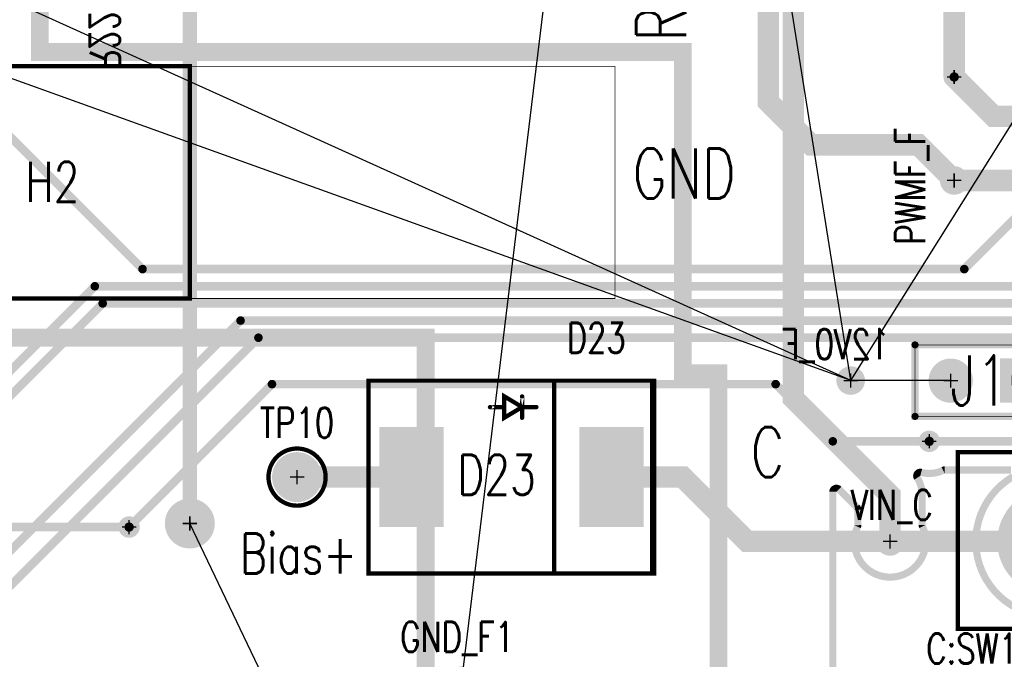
# Model space of a CAD drawing. Extents: x -4.8 to 11.7, y -3.6 to 8.1.
# Tile 43 of 53: x 4.172 to 5.551, y 1.05 to 1.945. Entities that reach past the tile are written whole.
import ezdxf
from ezdxf.enums import TextEntityAlignment as Align

# ---------------------------------------------------------------- set-up
doc = ezdxf.new("R2010")
doc.units = 0
for name, pattern in [('SIG_0', [2, 1, 1]), ('SIG_1', [2, 1, 1]), ('SIG_105', [2, 1, 1]), ('SIG_112', [2, 1, 1]), ('SIG_131', [2, 1, 1]), ('SIG_132', [2, 1, 1]), ('SIG_133', [2, 1, 1]), ('SIG_134', [2, 1, 1]), ('SIG_135', [2, 1, 1]), ('SIG_142', [2, 1, 1]), ('SIG_16', [2, 1, 1]), ('SIG_20', [2, 1, 1]), ('SIG_55', [2, 1, 1]), ('SIG_59', [2, 1, 1])]:
    doc.linetypes.add(name, pattern=pattern)
for name, color, linetype in [('2D_LINE_03', 112, 'CONTINUOUS'), ('DRIL_NPLTE_THRU_01', 16, 'CONTINUOUS'), ('DRIL_NPLTE_THRU_04', 176, 'CONTINUOUS'), ('DRIL_PLTE_THRU_01', 16, 'CONTINUOUS'), ('DRIL_PLTE_THRU_04', 176, 'CONTINUOUS'), ('DRIL_SYMBOL', 254, 'CONTINUOUS'), ('LINK_00', 2, 'CONTINUOUS'), ('PADS_BOT', 5, 'CONTINUOUS'), ('PADS_INNER', 1, 'CONTINUOUS'), ('PADS_TOP', 1, 'CONTINUOUS'), ('PART_NAME_123', 255, 'CONTINUOUS'), ('PART_NAME_124', 6, 'CONTINUOUS'), ('PART_NAME_129', 2, 'CONTINUOUS'), ('PART_NAME_130', 106, 'CONTINUOUS'), ('PART_TOP_2DLINE_123', 255, 'CONTINUOUS'), ('PART_TOP_2DLINE_129', 2, 'CONTINUOUS'), ('POUR_OUTLINE_04', 5, 'CONTINUOUS'), ('TEXT_01', 1, 'CONTINUOUS'), ('TEXT_123', 255, 'CONTINUOUS'), ('TRACE_01', 1, 'CONTINUOUS'), ('TRACE_04', 5, 'CONTINUOUS'), ('VIAPTS', 56, 'CONTINUOUS')]:
    doc.layers.add(name, color=color, linetype=linetype)
doc.styles.add('W0$001', font='simplex', dxfattribs={"width": 0.75})
doc.styles.add('W0$006', font='simplex', dxfattribs={"width": 0.75})
doc.styles.add('W0$008', font='simplex', dxfattribs={"width": 0.75})
doc.styles.add('W0$01', font='simplex', dxfattribs={"width": 0.75})

# ---------------------------------------------------------------- blocks, each defined once
blk = doc.blocks.new('SMOOTH_0$025')
at = {"const_width": 0.0125}
blk.add_lwpolyline([(-0.00625, 0, 1), (0.00625, 0, 1)], format="xyb", close=True, dxfattribs=at)
blk = doc.blocks.new('DRAWING_169')
at = {"layer": '2D_LINE_03', "const_width": 0.025}
blk.add_lwpolyline([(0.02, 0), (-1.2255, 0), (-1.2255, 0.95), (3.2, 0.95), (3.2, 0.85), (4.1, 0.85), (4.1, 0.4), (4.15, 0.4), (4.15, -1.145), (3.74, -1.145), (3.74, 0.45), (0.02, 0.45)], close=True, dxfattribs=at)
at = {"layer": '2D_LINE_03'}
for p in [(3.2, 0.85), (4.1, 0.85), (3.74, 0.45), (4.1, 0.4), (4.15, 0.4)]:
    blk.add_blockref('SMOOTH_0$025', p, dxfattribs=at)
blk = doc.blocks.new('DRAWING_170')
at = {"layer": '2D_LINE_03', "const_width": 0.025}
blk.add_lwpolyline([(-0.015, 0.035), (-0.425, 0.035), (-0.425, 1.63), (-4.145, 1.63), (-4.145, 1.18), (-5.3905, 1.18), (-5.3905, -0.1697), (-0.015, -0.1697)], close=True, dxfattribs=at)
at = {"layer": '2D_LINE_03'}
blk.add_blockref('SMOOTH_0$025', (-0.425, 1.63), dxfattribs=at)
blk = doc.blocks.new('POUR_OUTLINE_22')
at = {"layer": 'POUR_OUTLINE_04', "const_width": 0.01}
for points in [[(-11.9768, -18.2167, -1.268076), (-12.118, -18.0692, 0.765438)], [(-12.1206, -18.0599), (-12.2136, -18.0599, 0.112072), (-12.2158, -18.0604, -0.177163), (-12.2465, -18.0633, 0.678542), (-12.252, -18.0708, -0.140661), (-12.2452, -18.0947), (-12.2452, -18.1368, 0.108938), (-12.2447, -18.1389, -1.55822), (-12.3356, -18.1393, 0.106732), (-12.3352, -18.1372), (-12.3352, -18.1154, 0.198912), (-12.3367, -18.1119), (-12.3616, -18.087, 0.668179), (-12.3701, -18.0905), (-12.3701, -18.4034, 0.147479)]]:
    blk.add_lwpolyline(points, format="xyb", dxfattribs=at)
blk = doc.blocks.new('POUR_HEADER_0')
blk.add_blockref('POUR_OUTLINE_22', (13.7801, 18.0599))
blk = doc.blocks.new('DRIL_SYMBOL_0$02')
at = {"layer": 'DRIL_SYMBOL', "const_width": 0.002}
for points in [[(-0.01, 0), (0.01, 0)], [(0, -0.01), (0, 0.01)]]:
    blk.add_lwpolyline(points, dxfattribs=at)
blk = doc.blocks.new('DRIL_HOLE_0$02')
at = {"const_width": 0.01}
blk.add_lwpolyline([(-0.005, 0, 1), (0.005, 0, 1)], format="xyb", close=True, dxfattribs=at)
blk.add_blockref('DRIL_SYMBOL_0$02', (0, 0))
blk = doc.blocks.new('PAD_65')
at = {"const_width": 0.02}
blk.add_lwpolyline([(0, -0.01, 1), (0, 0.01, 1)], format="xyb", close=True, dxfattribs=at)
blk = doc.blocks.new('STK_TOP_52')
at = {"layer": 'DRIL_PLTE_THRU_01'}
blk.add_blockref('DRIL_HOLE_0$02', (0, 0), dxfattribs=at)
at = {"layer": 'DRIL_PLTE_THRU_04'}
blk.add_blockref('DRIL_HOLE_0$02', (0, 0), dxfattribs=at)
at = {"layer": 'PADS_BOT'}
blk.add_blockref('PAD_65', (0, 0), dxfattribs=at)
at = {"layer": 'PADS_INNER'}
blk.add_blockref('PAD_65', (0, 0), dxfattribs=at)
at = {"layer": 'PADS_TOP'}
blk.add_blockref('PAD_65', (0, 0), dxfattribs=at)
blk = doc.blocks.new('SYM_TOP_40')
blk.add_blockref('STK_TOP_52', (0, 0))
blk = doc.blocks.new('PART_TOP_92')
blk.add_blockref('SYM_TOP_40', (0, 0))
at = {"layer": 'PART_NAME_123', "style": 'W0$006', "width": 0.75}
blk.add_text('VIN_C', height=0.042, dxfattribs=at).set_placement((-0.055, 0.03))
blk = doc.blocks.new('SMOOTH_0$006')
at = {"const_width": 0.003}
blk.add_lwpolyline([(-0.0015, 0, 1), (0.0015, 0, 1)], format="xyb", close=True, dxfattribs=at)
blk = doc.blocks.new('SMOOTH_0$001')
at = {"const_width": 0.0005}
blk.add_lwpolyline([(-0.00025, 0, 1), (0.00025, 0, 1)], format="xyb", close=True, dxfattribs=at)
blk = doc.blocks.new('PART_BODY_TOP_216')
at = {"layer": 'PART_TOP_2DLINE_123', "const_width": 0.006}
blk.add_lwpolyline([(-0.125, 0.125), (0.1225, 0.125), (0.1225, -0.5), (-0.125, -0.5)], close=True, dxfattribs=at)
at = {"layer": 'PART_TOP_2DLINE_129', "const_width": 0.001}
blk.add_lwpolyline([(-0.125, 0.125), (0.1225, 0.125), (0.1225, -0.5), (-0.125, -0.5)], close=True, dxfattribs=at)
at = {"layer": 'PART_TOP_2DLINE_123'}
for p in [(-0.125, 0.125), (0.1225, 0.125), (-0.125, -0.5), (0.1225, -0.5)]:
    blk.add_blockref('SMOOTH_0$006', p, dxfattribs=at)
at = {"layer": 'PART_TOP_2DLINE_129'}
for p in [(-0.125, 0.125), (0.1225, 0.125), (-0.125, -0.5), (0.1225, -0.5)]:
    blk.add_blockref('SMOOTH_0$001', p, dxfattribs=at)
blk = doc.blocks.new('DRIL_SYMBOL_0$08')
at = {"layer": 'DRIL_SYMBOL', "const_width": 0.002}
for points in [[(-0.01, 0), (0.01, 0)], [(0, -0.01), (0, 0.01)]]:
    blk.add_lwpolyline(points, dxfattribs=at)
blk = doc.blocks.new('DRIL_HOLE_0$08')
at = {"const_width": 0.04}
blk.add_lwpolyline([(-0.02, 0, 1), (0.02, 0, 1)], format="xyb", close=True, dxfattribs=at)
blk.add_blockref('DRIL_SYMBOL_0$08', (0, 0))
blk = doc.blocks.new('PAD_42')
at = {"const_width": 0.075}
blk.add_lwpolyline([(0, -0.0375, 1), (0, 0.0375, 1)], format="xyb", close=True, dxfattribs=at)
blk = doc.blocks.new('PAD_45')
at = {"const_width": 0.15}
blk.add_lwpolyline([(-0.075, 0), (0.075, 0)], dxfattribs=at)
blk = doc.blocks.new('STK_TOP_63')
at = {"layer": 'DRIL_PLTE_THRU_01'}
blk.add_blockref('DRIL_HOLE_0$08', (0, 0), dxfattribs=at)
at = {"layer": 'DRIL_PLTE_THRU_04'}
blk.add_blockref('DRIL_HOLE_0$08', (0, 0), dxfattribs=at)
at = {"layer": 'PADS_BOT'}
blk.add_blockref('PAD_45', (0, 0), dxfattribs=at)
at = {"layer": 'PADS_INNER'}
blk.add_blockref('PAD_42', (0, 0), dxfattribs=at)
at = {"layer": 'PADS_TOP'}
blk.add_blockref('PAD_45', (0, 0), dxfattribs=at)
blk = doc.blocks.new('STK_TOP_62')
at = {"layer": 'DRIL_PLTE_THRU_01'}
blk.add_blockref('DRIL_HOLE_0$08', (0, 0), dxfattribs=at)
at = {"layer": 'DRIL_PLTE_THRU_04'}
blk.add_blockref('DRIL_HOLE_0$08', (0, 0), dxfattribs=at)
at = {"layer": 'PADS_BOT'}
blk.add_blockref('PAD_42', (0, 0), dxfattribs=at)
at = {"layer": 'PADS_INNER'}
blk.add_blockref('PAD_42', (0, 0), dxfattribs=at)
at = {"layer": 'PADS_TOP'}
blk.add_blockref('PAD_42', (0, 0), dxfattribs=at)
blk = doc.blocks.new('SYM_TOP_49')
for name, p in [('PART_BODY_TOP_216', (0, 0)), ('STK_TOP_63', (0, 0)), ('STK_TOP_62', (0, -0.185)), ('STK_TOP_62', (0, -0.37))]:
    blk.add_blockref(name, p)
blk = doc.blocks.new('PART_TOP_98')
blk.add_blockref('SYM_TOP_49', (0, 0))
at = {"layer": 'PART_NAME_123', "style": 'W0$006', "width": 0.75}
blk.add_text('C:SW1', height=0.042, rotation=-270, dxfattribs=at).set_placement((0.15, -0.48), align=Align.MIDDLE_CENTER)
at = {"layer": 'PART_NAME_129', "style": 'W0$001', "width": 0.75}
blk.add_text('C:SW1', height=0.07, rotation=-270, dxfattribs=at).set_placement((-0.008, -0.176), align=Align.MIDDLE_CENTER)
blk = doc.blocks.new('STK_BOT_52')
at = {"layer": 'DRIL_PLTE_THRU_01'}
blk.add_blockref('DRIL_HOLE_0$02', (0, 0), dxfattribs=at)
at = {"layer": 'DRIL_PLTE_THRU_04'}
blk.add_blockref('DRIL_HOLE_0$02', (0, 0), dxfattribs=at)
at = {"layer": 'PADS_BOT'}
blk.add_blockref('PAD_65', (0, 0), dxfattribs=at)
at = {"layer": 'PADS_INNER'}
blk.add_blockref('PAD_65', (0, 0), dxfattribs=at)
at = {"layer": 'PADS_TOP'}
blk.add_blockref('PAD_65', (0, 0), dxfattribs=at)
blk = doc.blocks.new('SYM_BOT_40')
blk.add_blockref('STK_BOT_52', (0, 0))
blk = doc.blocks.new('PART_BOT_141')
blk.add_blockref('SYM_BOT_40', (0, 0))
at = {"layer": 'PART_NAME_124', "style": 'W0$006', "width": 0.75}
blk.add_text('12V0_F', height=0.042, dxfattribs=at).set_placement((-0.055, 0.03))
blk = doc.blocks.new('PART_BODY_TOP_249')
at = {"layer": 'PART_TOP_2DLINE_123', "const_width": 0.006}
for points in [[(-0.2, 0.135), (-0.2, -0.135), (0.2, -0.135), (0.2, 0.135)], [(-0.1969, 0.135), (-0.1969, -0.135), (-0.0598, -0.135), (-0.0598, 0.135)], [(-0.015, -0.098), (-0.035, -0.098), (-0.015, -0.098), (0.01, -0.113), (0.01, -0.083)], [(-0.015, -0.098), (-0.035, -0.098), (-0.015, -0.098), (0.01, -0.083), (0.01, -0.113), (-0.015, -0.098), (0.01, -0.083), (0.01, -0.113)], [(0.01, -0.083), (0.01, -0.113), (-0.015, -0.098)]]:
    blk.add_lwpolyline(points, close=True, dxfattribs=at)
for points in [[(-0.015, -0.113), (-0.015, -0.083), (-0.015, -0.113)], [(-0.015, -0.113), (-0.015, -0.083), (-0.015, -0.113)], [(0.03, -0.098), (0.01, -0.098), (0.03, -0.098)], [(0.03, -0.098), (0.01, -0.098), (0.03, -0.098)]]:
    blk.add_lwpolyline(points, dxfattribs=at)
at = {"layer": 'PART_TOP_2DLINE_129', "const_width": 0.001}
for points in [[(-0.2, 0.135), (-0.2, -0.135), (0.2, -0.135), (0.2, 0.135)], [(-0.1969, 0.135), (-0.1969, -0.135), (-0.0598, -0.135), (-0.0598, 0.135)], [(-0.015, -0.098), (-0.035, -0.098), (-0.015, -0.098), (0.01, -0.113), (0.01, -0.083)], [(-0.015, -0.098), (-0.035, -0.098), (-0.015, -0.098), (0.01, -0.083), (0.01, -0.113), (-0.015, -0.098), (0.01, -0.083), (0.01, -0.113)], [(0.01, -0.083), (0.01, -0.113), (-0.015, -0.098)]]:
    blk.add_lwpolyline(points, close=True, dxfattribs=at)
for points in [[(-0.015, -0.113), (-0.015, -0.083), (-0.015, -0.113)], [(-0.015, -0.113), (-0.015, -0.083), (-0.015, -0.113)], [(0.03, -0.098), (0.01, -0.098), (0.03, -0.098)], [(0.03, -0.098), (0.01, -0.098), (0.03, -0.098)]]:
    blk.add_lwpolyline(points, dxfattribs=at)
at = {"layer": 'PART_TOP_2DLINE_123'}
for p in [(-0.2, 0.135), (-0.1969, 0.135), (-0.0598, 0.135), (0.2, 0.135), (-0.015, -0.083), (-0.015, -0.083), (0.01, -0.083), (0.01, -0.083), (0.01, -0.083), (0.01, -0.083), (-0.035, -0.098), (-0.035, -0.098), (-0.015, -0.098), (-0.015, -0.098), (-0.015, -0.098), (-0.015, -0.098), (-0.015, -0.098), (-0.015, -0.098), (0.01, -0.098), (0.01, -0.098), (0.03, -0.098), (0.03, -0.098), (0.03, -0.098), (0.03, -0.098), (-0.015, -0.113), (-0.015, -0.113), (-0.015, -0.113), (-0.015, -0.113), (0.01, -0.113), (0.01, -0.113), (0.01, -0.113), (0.01, -0.113), (-0.2, -0.135), (-0.1969, -0.135), (-0.0598, -0.135), (0.2, -0.135)]:
    blk.add_blockref('SMOOTH_0$006', p, dxfattribs=at)
at = {"layer": 'PART_TOP_2DLINE_129'}
for p in [(-0.2, 0.135), (-0.1969, 0.135), (-0.0598, 0.135), (0.2, 0.135), (-0.015, -0.083), (-0.015, -0.083), (0.01, -0.083), (0.01, -0.083), (0.01, -0.083), (0.01, -0.083), (-0.035, -0.098), (-0.035, -0.098), (-0.015, -0.098), (-0.015, -0.098), (-0.015, -0.098), (-0.015, -0.098), (-0.015, -0.098), (-0.015, -0.098), (0.01, -0.098), (0.01, -0.098), (0.03, -0.098), (0.03, -0.098), (0.03, -0.098), (0.03, -0.098), (-0.015, -0.113), (-0.015, -0.113), (-0.015, -0.113), (-0.015, -0.113), (0.01, -0.113), (0.01, -0.113), (0.01, -0.113), (0.01, -0.113), (-0.2, -0.135), (-0.1969, -0.135), (-0.0598, -0.135), (0.2, -0.135)]:
    blk.add_blockref('SMOOTH_0$001', p, dxfattribs=at)
blk = doc.blocks.new('DRIL_HOLE_0')
blk.add_lwpolyline([(0, 0, 1), (0, 0, 1)], format="xyb", close=True)
blk = doc.blocks.new('PAD_0')
blk.add_lwpolyline([(0, 0, 1), (0, 0, 1)], format="xyb", close=True)
blk = doc.blocks.new('PAD_105')
at = {"const_width": 0.09}
blk.add_lwpolyline([(-0.07, 0), (0.07, 0)], dxfattribs=at)
blk = doc.blocks.new('STK_TOP_116')
at = {"layer": 'DRIL_NPLTE_THRU_01'}
blk.add_blockref('DRIL_HOLE_0', (0, 0), dxfattribs=at)
at = {"layer": 'DRIL_NPLTE_THRU_04'}
blk.add_blockref('DRIL_HOLE_0', (0, 0), dxfattribs=at)
at = {"layer": 'PADS_BOT'}
blk.add_blockref('PAD_0', (0, 0), dxfattribs=at)
at = {"layer": 'PADS_INNER'}
blk.add_blockref('PAD_0', (0, 0), dxfattribs=at)
at = {"layer": 'PADS_TOP', "rotation": 90}
blk.add_blockref('PAD_105', (0, 0), dxfattribs=at)
blk = doc.blocks.new('SYM_TOP_82')
for name, p in [('PART_BODY_TOP_249', (0, 0)), ('STK_TOP_116', (-0.14, 0)), ('STK_TOP_116', (0.14, 0))]:
    blk.add_blockref(name, p)
blk = doc.blocks.new('PART_TOP_159')
blk.add_blockref('SYM_TOP_82', (0, 0))
at = {"layer": 'PART_NAME_123', "style": 'W0$006', "width": 0.75}
blk.add_text('D23', height=0.042, rotation=-180, dxfattribs=at).set_placement((-0.16, -0.195), align=Align.MIDDLE_RIGHT)
at = {"layer": 'PART_NAME_129', "style": 'W0$001', "width": 0.75}
blk.add_text('D23', height=0.056, rotation=180, dxfattribs=at).set_placement((0.0756, 0.0246))
blk = doc.blocks.new('SMOOTH_0$01')
at = {"const_width": 0.005}
blk.add_lwpolyline([(-0.0025, 0, 1), (0.0025, 0, 1)], format="xyb", close=True, dxfattribs=at)
blk = doc.blocks.new('PART_BODY_TOP_208')
at = {"layer": 'PART_TOP_2DLINE_123', "const_width": 0.01}
blk.add_lwpolyline([(-0.05, -0.05), (-0.05, 0.05), (0.15, 0.05), (0.15, -0.05), (-0.05, -0.05)], dxfattribs=at)
at = {"layer": 'PART_TOP_2DLINE_129', "const_width": 0.001}
blk.add_lwpolyline([(-0.05, -0.05), (-0.05, 0.05), (0.15, 0.05), (0.15, -0.05), (-0.05, -0.05)], dxfattribs=at)
at = {"layer": 'PART_TOP_2DLINE_123'}
for p in [(-0.05, 0.05), (0.15, 0.05), (-0.05, -0.05), (-0.05, -0.05), (0.15, -0.05)]:
    blk.add_blockref('SMOOTH_0$01', p, dxfattribs=at)
at = {"layer": 'PART_TOP_2DLINE_129'}
for p in [(-0.05, 0.05), (0.15, 0.05), (-0.05, -0.05), (-0.05, -0.05), (0.15, -0.05)]:
    blk.add_blockref('SMOOTH_0$001', p, dxfattribs=at)
blk = doc.blocks.new('DRIL_SYMBOL_0$042')
at = {"layer": 'DRIL_SYMBOL', "const_width": 0.002}
for points in [[(-0.01, 0), (0.01, 0)], [(0, -0.01), (0, 0.01)]]:
    blk.add_lwpolyline(points, dxfattribs=at)
blk = doc.blocks.new('DRIL_HOLE_0$042')
at = {"const_width": 0.021}
blk.add_lwpolyline([(-0.0105, 0, 1), (0.0105, 0, 1)], format="xyb", close=True, dxfattribs=at)
blk.add_blockref('DRIL_SYMBOL_0$042', (0, 0))
blk = doc.blocks.new('PAD_75')
at = {"const_width": 0.031}
blk.add_lwpolyline([(0, -0.0155, 1), (0, 0.0155, 1)], format="xyb", close=True, dxfattribs=at)
blk = doc.blocks.new('PAD_76')
at = {"const_width": 0.062}
blk.add_lwpolyline([(-0.031, 0), (0.031, 0)], dxfattribs=at)
blk = doc.blocks.new('STK_TOP_53')
at = {"layer": 'DRIL_PLTE_THRU_01'}
blk.add_blockref('DRIL_HOLE_0$042', (0, 0), dxfattribs=at)
at = {"layer": 'DRIL_PLTE_THRU_04'}
blk.add_blockref('DRIL_HOLE_0$042', (0, 0), dxfattribs=at)
at = {"layer": 'PADS_BOT'}
blk.add_blockref('PAD_76', (0, 0), dxfattribs=at)
at = {"layer": 'PADS_INNER'}
blk.add_blockref('PAD_75', (0, 0), dxfattribs=at)
at = {"layer": 'PADS_TOP'}
blk.add_blockref('PAD_76', (0, 0), dxfattribs=at)
blk = doc.blocks.new('STK_TOP_54')
at = {"layer": 'DRIL_PLTE_THRU_01'}
blk.add_blockref('DRIL_HOLE_0$042', (0, 0), dxfattribs=at)
at = {"layer": 'DRIL_PLTE_THRU_04'}
blk.add_blockref('DRIL_HOLE_0$042', (0, 0), dxfattribs=at)
at = {"layer": 'PADS_BOT'}
blk.add_blockref('PAD_75', (0, 0), dxfattribs=at)
at = {"layer": 'PADS_INNER'}
blk.add_blockref('PAD_75', (0, 0), dxfattribs=at)
at = {"layer": 'PADS_TOP'}
blk.add_blockref('PAD_75', (0, 0), dxfattribs=at)
blk = doc.blocks.new('SYM_TOP_41')
for name, p in [('PART_BODY_TOP_208', (0, 0)), ('STK_TOP_53', (0, 0)), ('STK_TOP_54', (0.1, 0))]:
    blk.add_blockref(name, p)
blk = doc.blocks.new('PART_TOP_165')
blk.add_blockref('SYM_TOP_41', (0, 0))
at = {"layer": 'PART_NAME_123', "style": 'W0$008', "width": 0.75}
blk.add_text('J10', height=0.0525, rotation=180, dxfattribs=at).set_placement((-0.0799, 0.0299))
at = {"layer": 'PART_NAME_129', "style": 'W0$001', "width": 0.75}
blk.add_text('J10', height=0.07, rotation=180, dxfattribs=at).set_placement((0.1006, 0.0346))
blk = doc.blocks.new('PART_BODY_TOP_252')
at = {"layer": 'PART_TOP_2DLINE_123', "const_width": 0.006}
blk.add_lwpolyline([(-0.5, 0.2), (3.295, 0.2), (3.295, -0.125), (-0.5, -0.125)], close=True, dxfattribs=at)
at = {"layer": 'PART_TOP_2DLINE_129', "const_width": 0.001}
blk.add_lwpolyline([(-1.095, 0.2), (3.935, 0.2), (3.935, -0.125), (-1.095, -0.125)], close=True, dxfattribs=at)
at = {"layer": 'PART_TOP_2DLINE_123'}
for p in [(-0.5, 0.2), (-0.5, -0.125)]:
    blk.add_blockref('SMOOTH_0$006', p, dxfattribs=at)
at = {"layer": 'PART_TOP_2DLINE_129'}
for p in [(-1.095, 0.2), (-1.095, -0.125)]:
    blk.add_blockref('SMOOTH_0$001', p, dxfattribs=at)
blk = doc.blocks.new('SYM_TOP_85')
blk.add_blockref('PART_BODY_TOP_252', (0, 0))
blk = doc.blocks.new('PART_TOP_183')
blk.add_blockref('SYM_TOP_85', (0, 0))
at = {"layer": 'PART_NAME_129', "style": 'W0$001', "width": 0.75}
blk.add_text('H2', height=0.056, rotation=180, dxfattribs=at).set_placement((-0.2698, 0.0648))
blk = doc.blocks.new('PART_BODY_TOP_184')
at = {"layer": 'PART_TOP_2DLINE_123', "const_width": 0.006}
blk.add_lwpolyline([(-0.04, 0, 1), (0.04, 0, 1)], format="xyb", close=True, dxfattribs=at)
blk = doc.blocks.new('DRIL_SYMBOL_0$043')
at = {"layer": 'DRIL_SYMBOL', "const_width": 0.002}
for points in [[(-0.01, 0), (0.01, 0)], [(0, -0.01), (0, 0.01)]]:
    blk.add_lwpolyline(points, dxfattribs=at)
blk = doc.blocks.new('DRIL_HOLE_0$043')
at = {"const_width": 0.0215}
blk.add_lwpolyline([(-0.01075, 0, 1), (0.01075, 0, 1)], format="xyb", close=True, dxfattribs=at)
blk.add_blockref('DRIL_SYMBOL_0$043', (0, 0))
blk = doc.blocks.new('PAD_3')
at = {"const_width": 0.035}
blk.add_lwpolyline([(0, -0.0175, 1), (0, 0.0175, 1)], format="xyb", close=True, dxfattribs=at)
blk = doc.blocks.new('STK_TOP_23')
at = {"layer": 'DRIL_PLTE_THRU_01'}
blk.add_blockref('DRIL_HOLE_0$043', (0, 0), dxfattribs=at)
at = {"layer": 'DRIL_PLTE_THRU_04'}
blk.add_blockref('DRIL_HOLE_0$043', (0, 0), dxfattribs=at)
at = {"layer": 'PADS_BOT'}
blk.add_blockref('PAD_3', (0, 0), dxfattribs=at)
at = {"layer": 'PADS_INNER'}
blk.add_blockref('PAD_3', (0, 0), dxfattribs=at)
at = {"layer": 'PADS_TOP'}
blk.add_blockref('PAD_3', (0, 0), dxfattribs=at)
blk = doc.blocks.new('SYM_TOP_17')
for name in ['PART_BODY_TOP_184', 'STK_TOP_23']:
    blk.add_blockref(name, (0, 0))
blk = doc.blocks.new('PART_TOP_199')
blk.add_blockref('SYM_TOP_17', (0, 0))
at = {"layer": 'PART_NAME_123', "style": 'W0$006', "width": 0.75}
blk.add_text('TP10', height=0.042, dxfattribs=at).set_placement((-0.0521, 0.0551))
blk = doc.blocks.new('PART_TOP_203')
blk.add_blockref('SYM_TOP_40', (0, 0))
at = {"layer": 'PART_NAME_123', "style": 'W0$006', "width": 0.75}
blk.add_text('GND_F1', height=0.042, dxfattribs=at).set_placement((-0.0856, 0.0404))
blk = doc.blocks.new('PART_TOP_211')
blk.add_blockref('SYM_TOP_40', (0, 0))
at = {"layer": 'PART_NAME_123', "style": 'W0$006', "width": 0.75}
blk.add_text('PWMF_F', height=0.042, rotation=90, dxfattribs=at).set_placement((-0.0404, -0.0898))
blk = doc.blocks.new('PAD_2')
at = {"const_width": 0.05}
blk.add_lwpolyline([(-0.03, 0), (0.03, 0)], dxfattribs=at)
blk = doc.blocks.new('STK_BOT_29')
at = {"layer": 'DRIL_NPLTE_THRU_01'}
blk.add_blockref('DRIL_HOLE_0', (0, 0), dxfattribs=at)
at = {"layer": 'DRIL_NPLTE_THRU_04'}
blk.add_blockref('DRIL_HOLE_0', (0, 0), dxfattribs=at)
at = {"layer": 'PADS_BOT', "rotation": 90}
blk.add_blockref('PAD_2', (0, 0), dxfattribs=at)
at = {"layer": 'PADS_INNER'}
blk.add_blockref('PAD_0', (0, 0), dxfattribs=at)
at = {"layer": 'PADS_TOP'}
blk.add_blockref('PAD_0', (0, 0), dxfattribs=at)
blk = doc.blocks.new('SYM_BOT_27')
for p in [(-0.045, 0), (0.045, 0)]:
    blk.add_blockref('STK_BOT_29', p)
blk = doc.blocks.new('PART_BOT_223')
blk.add_blockref('SYM_BOT_27', (0, 0))
at = {"layer": 'PART_NAME_124', "style": 'W0$006', "width": 0.75}
blk.add_text('R22', height=0.042, rotation=180, dxfattribs=at).set_placement((0.18, 0.035))
at = {"layer": 'PART_NAME_130', "style": 'W0$001', "width": 0.75}
blk.add_text('R22', height=0.042, rotation=180, dxfattribs=at).set_placement((0.0397, 0.0205))
blk = doc.blocks.new('PART_BODY_TOP_211')
at = {"layer": 'PART_TOP_2DLINE_123', "const_width": 0.006}
blk.add_lwpolyline([(-0.08, 0.13), (0.56, 0.13), (0.56, -0.41), (-0.08, -0.41)], close=True, dxfattribs=at)
at = {"layer": 'PART_TOP_2DLINE_129', "const_width": 0.001}
blk.add_lwpolyline([(-0.08, 0.13), (0.56, 0.13), (0.56, -0.41), (-0.08, -0.41)], close=True, dxfattribs=at)
at = {"layer": 'PART_TOP_2DLINE_123'}
for p in [(-0.08, 0.13), (0.56, 0.13), (-0.08, -0.41), (0.56, -0.41)]:
    blk.add_blockref('SMOOTH_0$006', p, dxfattribs=at)
at = {"layer": 'PART_TOP_2DLINE_129'}
for p in [(-0.08, 0.13), (0.56, 0.13), (-0.08, -0.41), (0.56, -0.41)]:
    blk.add_blockref('SMOOTH_0$001', p, dxfattribs=at)
blk = doc.blocks.new('DRIL_SYMBOL_0$052')
at = {"layer": 'DRIL_SYMBOL', "const_width": 0.002}
for points in [[(-0.01, 0), (0.01, 0)], [(0, -0.01), (0, 0.01)]]:
    blk.add_lwpolyline(points, dxfattribs=at)
blk = doc.blocks.new('DRIL_HOLE_0$052')
at = {"const_width": 0.026}
blk.add_lwpolyline([(-0.013, 0, 1), (0.013, 0, 1)], format="xyb", close=True, dxfattribs=at)
blk.add_blockref('DRIL_SYMBOL_0$052', (0, 0))
blk = doc.blocks.new('PAD_17')
at = {"const_width": 0.05}
blk.add_lwpolyline([(0, -0.025, 1), (0, 0.025, 1)], format="xyb", close=True, dxfattribs=at)
blk = doc.blocks.new('STK_TOP_46')
at = {"layer": 'DRIL_PLTE_THRU_01'}
blk.add_blockref('DRIL_HOLE_0$052', (0, 0), dxfattribs=at)
at = {"layer": 'DRIL_PLTE_THRU_04'}
blk.add_blockref('DRIL_HOLE_0$052', (0, 0), dxfattribs=at)
at = {"layer": 'PADS_BOT'}
blk.add_blockref('PAD_17', (0, 0), dxfattribs=at)
at = {"layer": 'PADS_INNER'}
blk.add_blockref('PAD_17', (0, 0), dxfattribs=at)
at = {"layer": 'PADS_TOP'}
blk.add_blockref('PAD_17', (0, 0), dxfattribs=at)
blk = doc.blocks.new('SYM_TOP_44')
for name, p in [('PART_BODY_TOP_211', (0, 0)), ('STK_TOP_46', (0.48, 0.05)), ('STK_TOP_46', (0, 0)), ('STK_TOP_46', (0, -0.14)), ('STK_TOP_46', (0, -0.28)), ('STK_TOP_46', (0.48, -0.33))]:
    blk.add_blockref(name, p)
blk = doc.blocks.new('PART_TOP_264')
blk.add_blockref('SYM_TOP_44', (0, 0))
at = {"layer": 'PART_NAME_123', "style": 'W0$006', "width": 0.75}
blk.add_text('C:M1', height=0.042, dxfattribs=at).set_placement((0.2504, 0.1406))
at = {"layer": 'PART_NAME_129', "style": 'W0$001', "width": 0.75}
blk.add_text('C:M1', height=0.07, dxfattribs=at).set_placement((0.191, -0.061))
blk = doc.blocks.new('SMOOTH_0$005')
at = {"const_width": 0.0025}
blk.add_lwpolyline([(-0.00125, 0, 1), (0.00125, 0, 1)], format="xyb", close=True, dxfattribs=at)
blk = doc.blocks.new('PART_BODY_TOP_240')
at = {"layer": 'PART_TOP_2DLINE_123', "const_width": 0.005}
blk.add_lwpolyline([(-0.225, 0.13), (0.225, 0.13), (0.225, -0.13), (-0.225, -0.13)], close=True, dxfattribs=at)
at = {"layer": 'PART_TOP_2DLINE_129', "const_width": 0.001}
blk.add_lwpolyline([(-0.225, 0.13), (0.225, 0.13), (0.225, -0.13), (-0.225, -0.13)], close=True, dxfattribs=at)
at = {"layer": 'PART_TOP_2DLINE_123'}
for p in [(-0.225, 0.13), (0.225, 0.13), (-0.225, -0.13), (0.225, -0.13)]:
    blk.add_blockref('SMOOTH_0$005', p, dxfattribs=at)
at = {"layer": 'PART_TOP_2DLINE_129'}
for p in [(-0.225, 0.13), (0.225, 0.13), (-0.225, -0.13), (0.225, -0.13)]:
    blk.add_blockref('SMOOTH_0$001', p, dxfattribs=at)
blk = doc.blocks.new('PAD_138')
at = {"const_width": 0.1}
blk.add_lwpolyline([(-0.12, 0), (0.12, 0)], dxfattribs=at)
blk = doc.blocks.new('STK_TOP_170')
at = {"layer": 'DRIL_NPLTE_THRU_01'}
blk.add_blockref('DRIL_HOLE_0', (0, 0), dxfattribs=at)
at = {"layer": 'DRIL_NPLTE_THRU_04'}
blk.add_blockref('DRIL_HOLE_0', (0, 0), dxfattribs=at)
at = {"layer": 'PADS_BOT'}
blk.add_blockref('PAD_0', (0, 0), dxfattribs=at)
at = {"layer": 'PADS_INNER'}
blk.add_blockref('PAD_0', (0, 0), dxfattribs=at)
at = {"layer": 'PADS_TOP', "rotation": 90}
blk.add_blockref('PAD_138', (0, 0), dxfattribs=at)
blk = doc.blocks.new('SYM_TOP_73')
for name, p in [('STK_TOP_170', (-0.1634, 0)), ('STK_TOP_170', (0.1634, 0)), ('PART_BODY_TOP_240', (0, 0))]:
    blk.add_blockref(name, p)
blk = doc.blocks.new('PART_TOP_271')
blk.add_blockref('SYM_TOP_73', (0, 0))
at = {"layer": 'PART_NAME_123', "style": 'W0$01', "width": 0.75}
blk.add_text('R27', height=0.07, dxfattribs=at).set_placement((-0.3847, -0.0997))
at = {"layer": 'PART_NAME_129', "style": 'W0$001', "width": 0.75}
blk.add_text('R27', height=0.105, dxfattribs=at).set_placement((-0.0997, -0.0497))
blk = doc.blocks.new('SMOOTH_0$03')
at = {"const_width": 0.015}
blk.add_lwpolyline([(-0.0075, 0, 1), (0.0075, 0, 1)], format="xyb", close=True, dxfattribs=at)
blk = doc.blocks.new('SMOOTH_0$02')
at = {"const_width": 0.01}
blk.add_lwpolyline([(-0.005, 0, 1), (0.005, 0, 1)], format="xyb", close=True, dxfattribs=at)
blk = doc.blocks.new('SMOOTH_0$012')
at = {"const_width": 0.006}
blk.add_lwpolyline([(-0.003, 0, 1), (0.003, 0, 1)], format="xyb", close=True, dxfattribs=at)
blk = doc.blocks.new('DRIL_SYMBOL_0$013')
at = {"layer": 'DRIL_SYMBOL', "const_width": 0.002}
for points in [[(-0.01, 0), (0.01, 0)], [(0, -0.01), (0, 0.01)]]:
    blk.add_lwpolyline(points, dxfattribs=at)
blk = doc.blocks.new('DRIL_HOLE_0$013')
at = {"const_width": 0.0065}
blk.add_lwpolyline([(-0.00325, 0, 1), (0.00325, 0, 1)], format="xyb", close=True, dxfattribs=at)
blk.add_blockref('DRIL_SYMBOL_0$013', (0, 0))
blk = doc.blocks.new('PAD_180')
at = {"const_width": 0.015}
blk.add_lwpolyline([(0, -0.0075, 1), (0, 0.0075, 1)], format="xyb", close=True, dxfattribs=at)
blk = doc.blocks.new('STK_TOP_5')
at = {"layer": 'DRIL_PLTE_THRU_01'}
blk.add_blockref('DRIL_HOLE_0$013', (0, 0), dxfattribs=at)
at = {"layer": 'DRIL_PLTE_THRU_04'}
blk.add_blockref('DRIL_HOLE_0$013', (0, 0), dxfattribs=at)
at = {"layer": 'PADS_BOT'}
blk.add_blockref('PAD_180', (0, 0), dxfattribs=at)
at = {"layer": 'PADS_INNER'}
blk.add_blockref('PAD_180', (0, 0), dxfattribs=at)
at = {"layer": 'PADS_TOP'}
blk.add_blockref('PAD_180', (0, 0), dxfattribs=at)
blk = doc.blocks.new('SYM_TOP_4')
blk.add_blockref('STK_TOP_5', (0, 0))
blk = doc.blocks.new('DRIL_SYMBOL_0$037')
at = {"layer": 'DRIL_SYMBOL', "const_width": 0.002}
for points in [[(-0.01, 0), (0.01, 0)], [(0, -0.01), (0, 0.01)]]:
    blk.add_lwpolyline(points, dxfattribs=at)
blk = doc.blocks.new('DRIL_HOLE_0$037')
at = {"const_width": 0.0185}
blk.add_lwpolyline([(-0.00925, 0, 1), (0.00925, 0, 1)], format="xyb", close=True, dxfattribs=at)
blk.add_blockref('DRIL_SYMBOL_0$037', (0, 0))
blk = doc.blocks.new('PAD_179')
at = {"const_width": 0.0275}
blk.add_lwpolyline([(0, -0.01375, 1), (0, 0.01375, 1)], format="xyb", close=True, dxfattribs=at)
blk = doc.blocks.new('STK_TOP_0')
at = {"layer": 'DRIL_PLTE_THRU_01'}
blk.add_blockref('DRIL_HOLE_0$037', (0, 0), dxfattribs=at)
at = {"layer": 'DRIL_PLTE_THRU_04'}
blk.add_blockref('DRIL_HOLE_0$037', (0, 0), dxfattribs=at)
at = {"layer": 'PADS_BOT'}
blk.add_blockref('PAD_179', (0, 0), dxfattribs=at)
at = {"layer": 'PADS_INNER'}
blk.add_blockref('PAD_3', (0, 0), dxfattribs=at)
at = {"layer": 'PADS_TOP'}
blk.add_blockref('PAD_179', (0, 0), dxfattribs=at)
blk = doc.blocks.new('SYM_TOP_1')
blk.add_blockref('STK_TOP_0', (0, 0))

msp = doc.modelspace()

# ---------------------------------------------------------------- linework, layer by layer
at = {"layer": 'LINK_00', "linetype": 'SIG_20'}
for p, q in [((5.3355, 1.4397), (5.0665, 3.1297)), ((5.3355, 1.4397), (6.2254, 2.8598)), ((5.3355, 1.4397), (2.3307, 2.7995)), ((5.3355, 1.4397), (1.5705, 2.7937)), ((5.4756, 1.4396), (5.3355, 1.4397))]:
    msp.add_line(p, q, dxfattribs=at)
at = {"layer": 'LINK_00', "linetype": 'SIG_1'}
msp.add_line((4.9405, 2.2497), (4.7906, 1.0196), dxfattribs=at)
at = {"layer": 'LINK_00', "linetype": 'SIG_59'}
msp.add_line((5.1005, -0.2003), (4.4105, 1.2397), dxfattribs=at)
at = {"layer": 'TRACE_01', "linetype": 'SIG_105', "const_width": 0.03}
for points in [[(5.4805, 1.7196), (5.4305, 1.7696), (5.2804, 1.7696), (5.2204, 1.8296), (5.2204, 2.5296), (5.1223, 2.6277), (5.0204, 2.6277)], [(5.4805, 1.7196), (5.4804, 1.7198)], [(5.6106, 1.7196), (5.4804, 1.7198)]]:
    msp.add_lwpolyline(points, dxfattribs=at)
at = {"layer": 'TRACE_01', "linetype": 'SIG_133', "const_width": 0.012}
for points in [[(4.3443, 1.5957), (4.0203, 1.9197), (3.2935, 1.9197)], [(4.3443, 1.5957), (5.4945, 1.5957), (5.5675, 1.6687)]]:
    msp.add_lwpolyline(points, dxfattribs=at)
at = {"layer": 'TRACE_01', "linetype": 'SIG_16', "const_width": 0.03}
msp.add_lwpolyline([(5.9106, 1.7196), (5.9105, 1.7196), (5.8205, 1.8096), (5.5354, 1.8096), (5.4804, 1.8646)], dxfattribs=at)
at = {"layer": 'TRACE_01', "linetype": 'SIG_132', "const_width": 0.012}
msp.add_lwpolyline([(2.7025, 1.3407), (4.0815, 1.3407), (4.2885, 1.5477), (5.8387, 1.5477), (5.9106, 1.6196)], dxfattribs=at)
at = {"layer": 'TRACE_01', "linetype": 'SIG_131', "const_width": 0.012}
msp.add_lwpolyline([(2.7215, 1.3707), (4.0765, 1.3707), (4.2775, 1.5717), (5.5627, 1.5717), (5.6106, 1.6196)], dxfattribs=at)
at = {"layer": 'TRACE_01', "linetype": 'SIG_135', "const_width": 0.012}
msp.add_lwpolyline([(3.1154, 1.1227), (4.1295, 1.1227), (4.5065, 1.4997), (6.1957, 1.4997), (6.3156, 1.6196)], dxfattribs=at)
at = {"layer": 'TRACE_01', "linetype": 'SIG_134', "const_width": 0.012}
msp.add_lwpolyline([(3.1304, 1.1547), (4.1125, 1.1547), (4.4815, 1.5237), (5.9397, 1.5237), (6.0356, 1.6196)], dxfattribs=at)
at = {"layer": 'TRACE_01', "linetype": 'SIG_142', "const_width": 0.012}
for points in [[(4.3255, 1.2347), (4.5255, 1.4347), (5.2305, 1.4347)], [(5.4455, 1.3547), (5.3105, 1.3547), (5.2305, 1.4347)]]:
    msp.add_lwpolyline(points, dxfattribs=at)
at = {"layer": 'TRACE_01', "linetype": 'SIG_112', "const_width": 0.03}
msp.add_lwpolyline([(4.5606, 1.3046), (4.7206, 1.3046)], dxfattribs=at)
at = {"layer": 'TRACE_01', "linetype": 'SIG_55', "const_width": 0.03}
for points in [[(5.3906, 1.2146), (5.1905, 1.2146), (5.1005, 1.3046), (5.0006, 1.3046)], [(5.3906, 1.2146), (5.6056, 1.2146)]]:
    msp.add_lwpolyline(points, dxfattribs=at)
at = {"layer": 'TRACE_04', "linetype": 'SIG_16', "const_width": 0.03}
msp.add_lwpolyline([(5.1856, 2.6496), (5.3604, 2.4748), (5.4174, 2.4748), (5.4804, 2.4118), (5.4804, 1.8646)], dxfattribs=at)
at = {"layer": 'TRACE_04', "linetype": 'SIG_55', "const_width": 0.03}
msp.add_lwpolyline([(5.2553, 2.0597), (5.2553, 1.415), (5.3905, 1.2798), (5.3905, 1.2147), (5.3906, 1.2146)], dxfattribs=at)
at = {"layer": 'TRACE_04', "linetype": 'SIG_59', "const_width": 0.02}
msp.add_lwpolyline([(4.4105, 1.2397), (4.4105, 1.9748)], dxfattribs=at)
at = {"layer": 'TRACE_04', "linetype": 'SIG_142', "const_width": 0.012}
for points in [[(5.4455, 1.3547), (5.6105, 1.3547), (5.7808, 1.525), (6.445, 1.525), (6.6206, 1.7006), (6.6206, 1.7796)], [(3.7206, 1.5146), (3.8605, 1.5146), (4.1404, 1.2347), (4.3255, 1.2347)]]:
    msp.add_lwpolyline(points, dxfattribs=at)

# ---------------------------------------------------------------- block references
for name, p, rotation in [('PART_TOP_271', (5.0057, 2.2995), 90), ('PART_TOP_183', (3.9106, 1.7546), 180), ('PART_TOP_159', (4.8606, 1.3046), 180), ('PART_TOP_165', (5.5756, 1.4396), 180), ('PART_TOP_98', (5.9856, 1.2146), 270), ('PART_TOP_264', (5.7156, 0.5096), 90)]:
    msp.add_blockref(name, p, dxfattribs=dict(rotation=rotation))
at = {"xscale": -1, "rotation": -270}
msp.add_blockref('PART_BOT_223', (4.3055, 2.0547), dxfattribs=at)
for name, p in [('DRAWING_169', (1.0005, 1.0497)), ('PART_TOP_211', (5.4804, 1.7198)), ('DRAWING_170', (5.1655, -0.1303)), ('PART_TOP_199', (4.5606, 1.3046)), ('PART_TOP_92', (5.3906, 1.2146)), ('PART_TOP_203', (4.7906, 1.0196))]:
    msp.add_blockref(name, p)
at = {"xscale": -1}
msp.add_blockref('PART_BOT_141', (5.3355, 1.4397), dxfattribs=at)
at = {"linetype": 'SIG_0'}
msp.add_blockref('POUR_HEADER_0', (3.9006, 1.3146), dxfattribs=at)
at = {"layer": 'TRACE_01'}
for name, p in [('SMOOTH_0$03', (5.4804, 1.8646)), ('SMOOTH_0$03', (5.2204, 1.8296)), ('SMOOTH_0$03', (5.5354, 1.8096)), ('SMOOTH_0$03', (5.2804, 1.7696)), ('SMOOTH_0$03', (5.4305, 1.7696)), ('SMOOTH_0$03', (5.4804, 1.7198)), ('SMOOTH_0$03', (5.4804, 1.7198)), ('SMOOTH_0$03', (5.4805, 1.7196)), ('SMOOTH_0$03', (5.4805, 1.7196)), ('SMOOTH_0$012', (4.3443, 1.5957)), ('SMOOTH_0$012', (4.3443, 1.5957)), ('SMOOTH_0$012', (5.4945, 1.5957)), ('SMOOTH_0$012', (4.2775, 1.5717)), ('SMOOTH_0$012', (4.2885, 1.5477)), ('SMOOTH_0$012', (4.4815, 1.5237)), ('SMOOTH_0$012', (4.5065, 1.4997)), ('SMOOTH_0$012', (4.5255, 1.4347)), ('SMOOTH_0$012', (5.2305, 1.4347)), ('SMOOTH_0$012', (5.2305, 1.4347)), ('SMOOTH_0$012', (5.3105, 1.3547)), ('SMOOTH_0$012', (5.4455, 1.3547)), ('SMOOTH_0$03', (4.5606, 1.3046)), ('SMOOTH_0$03', (4.7206, 1.3046)), ('SMOOTH_0$03', (5.0006, 1.3046)), ('SMOOTH_0$03', (5.1005, 1.3046)), ('SMOOTH_0$012', (4.3255, 1.2347)), ('SMOOTH_0$03', (5.1905, 1.2146)), ('SMOOTH_0$03', (5.3906, 1.2146)), ('SMOOTH_0$03', (5.3906, 1.2146))]:
    msp.add_blockref(name, p, dxfattribs=at)
at = {"layer": 'TRACE_04'}
for name, p in [('SMOOTH_0$03', (5.4804, 1.8646)), ('SMOOTH_0$03', (5.2553, 1.415)), ('SMOOTH_0$012', (5.4455, 1.3547)), ('SMOOTH_0$03', (5.3905, 1.2798)), ('SMOOTH_0$012', (4.3255, 1.2347)), ('SMOOTH_0$02', (4.4105, 1.2397)), ('SMOOTH_0$03', (5.3905, 1.2147)), ('SMOOTH_0$03', (5.3906, 1.2146))]:
    msp.add_blockref(name, p, dxfattribs=at)
at = {"layer": 'VIAPTS', "linetype": 'SIG_16'}
msp.add_blockref('SYM_TOP_4', (5.4804, 1.8646), dxfattribs=at)
at = {"layer": 'VIAPTS', "linetype": 'SIG_142'}
for p in [(5.4455, 1.3547), (4.3255, 1.2347)]:
    msp.add_blockref('SYM_TOP_4', p, dxfattribs=at)
at = {"layer": 'VIAPTS', "linetype": 'SIG_59'}
msp.add_blockref('SYM_TOP_1', (4.4105, 1.2397), dxfattribs=at)

# ---------------------------------------------------------------- texts
at = {"layer": 'TEXT_01', "style": 'W0$01', "width": 0.75}
msp.add_text('C', height=0.07, dxfattribs=at).set_placement((5.1955, 1.3047))
at = {"layer": 'TEXT_123', "style": 'W0$01', "width": 0.75}
for s, height, p in [('GND', 0.07, (5.0306, 1.6946)), ('Bias+', 0.056, (4.4806, 1.1696))]:
    msp.add_text(s, height=height, dxfattribs=at).set_placement(p)

doc.saveas('drawing.dxf')
